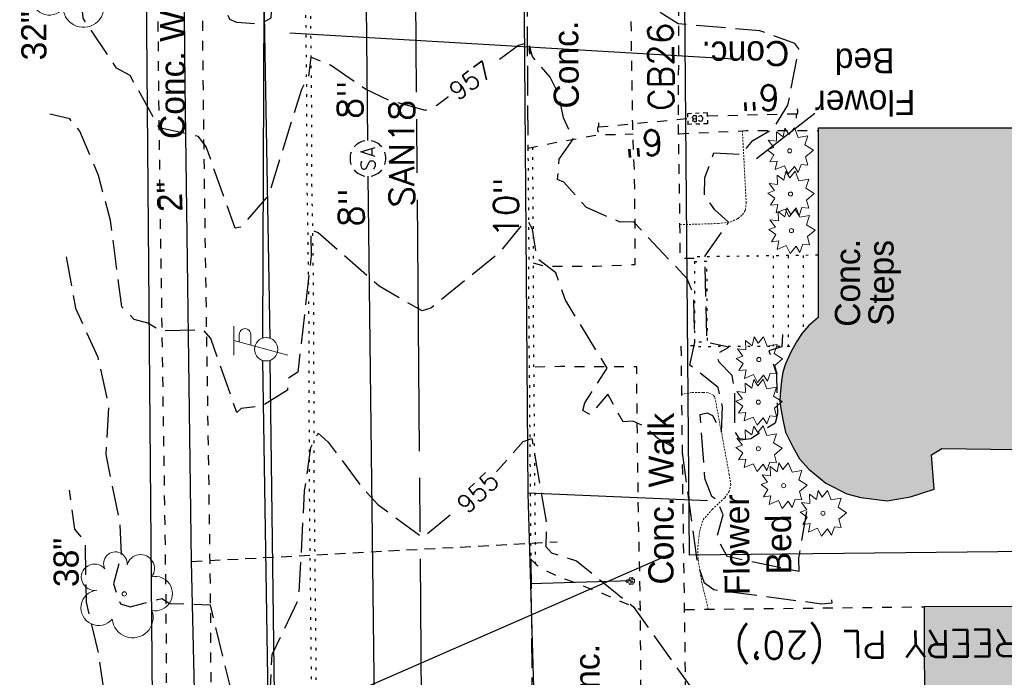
# Model space of a CAD drawing. Extents: x 2300122 to 2305194, y 360020 to 364238.
# Tile 46 of 93: x 2301758 to 2301868, y 361587 to 361660. Entities that reach past the tile are written whole.
import ezdxf
from ezdxf.enums import TextEntityAlignment as Align

# ---------------------------------------------------------------- set-up
doc = ezdxf.new("R2010")
doc.units = 0
doc.header["$LTSCALE"] = 20
doc.header["$MEASUREMENT"] = 0
doc.set_wipeout_variables(frame=1)
for name, pattern in [('2', [0.1, 0.06, -0.04]), ('CL', [2, 0.3, -0.15, 1.4, -0.15]), ('DGN Style 2', [0.017105, 0.010263, -0.006842]), ('gasex', [0]), ('OhDOT_USTN1', [0.055, 0.014, -0.041]), ('OhDOT_USTN2', [0.11, 0.069, -0.041]), ('OhDOT_USTN3', [0.22, 0.165, -0.055]), ('OhDOT_USTN5', [0.11, 0.055, -0.055]), ('ohelecex', [0]), ('ohteleex', [0]), ('rowex', [0]), ('sanex', [0]), ('waterex', [0])]:
    doc.linetypes.add(name, pattern=pattern)
for name, color, linetype in [('BD_X_Building', 231, 'Continuous'), ('DR_X_Cells', 151, 'OhDOT_USTN2'), ('DR_X_Storm_Sewer', 151, 'OhDOT_USTN5'), ('DR_X_Text', 7, 'Continuous'), ('DT_X_Contour_Major', 132, 'OhDOT_USTN3'), ('DT_X_Contour_Minor', 136, 'OhDOT_USTN3'), ('DT_X_Contour_Text', 7, 'Continuous'), ('PV_X_Curb', 120, 'OhDOT_USTN1'), ('PV_X_Driveway', 7, 'OhDOT_USTN5'), ('PV_X_EOP', 7, 'OhDOT_USTN3'), ('PV_X_Parking_Lot', 7, 'OhDOT_USTN5'), ('PV_X_Steps', 120, 'OhDOT_USTN1'), ('PV_X_Text', 7, 'Continuous'), ('PV_X_Walk', 120, 'OhDOT_USTN5'), ('RW_X_CL', 6, 'CL'), ('RW_X_Fee_RW', 6, 'rowex'), ('RW_X_Text', 7, 'Continuous'), ('UT_X_Electric_Cells', 1, 'Continuous'), ('UT_X_Gas', 2, 'gasex'), ('UT_X_Gas_Service_Line', 2, '2'), ('UT_X_Gas_Text', 7, 'Continuous'), ('UT_X_Overhead_Electric', 1, 'ohelecex'), ('UT_X_Overhead_Telecom', 30, 'ohteleex'), ('UT_X_Sanitary_Cells', 3, 'Continuous'), ('UT_X_Sanitary_Line', 3, 'sanex'), ('UT_X_Sanitary_Text', 7, 'Continuous'), ('UT_X_Water', 133, 'waterex'), ('UT_X_Water_Cells', 133, 'Continuous'), ('UT_X_Water_Text', 7, 'Continuous'), ('VG_X_Cells', 3, 'Continuous'), ('VG_X_Text', 7, 'Continuous')]:
    doc.layers.add(name, color=color, linetype=linetype)
doc.layers.add('LA', color=253, linetype='DGN Style 2', lineweight=13)
doc.styles.add('Simplex Normal (0.14)', font='Simplex.shx')
doc.styles.add('Straight Normal (0.14) Font 30', font='font30.shx', dxfattribs={"height": 0.14})
doc.styles.add('Straight-Normal', font='font30.shx', dxfattribs={"height": 0.14})

# ---------------------------------------------------------------- blocks, each defined once
blk = doc.blocks.new('smh')
at = {"linetype": 'Continuous', "flags": 128}
for points in [[(-0.33, 0.69), (-0.36, 0.71), (-0.4, 0.74), (-0.51, 0.78), (-0.65, 0.8), (-0.75, 0.8), (-0.79, 0.8), (-0.95, 0.76), (-1.09, 0.69), (-1.18, 0.59), (-1.2, 0.49), (-1.2, 0.41), (-1.18, 0.31), (-1.08, 0.22), (-0.38, -0.16), (-0.32, -0.21), (-0.29, -0.26), (-0.27, -0.33), (-0.27, -0.41), (-0.28, -0.48), (-0.29, -0.53), (-0.32, -0.6), (-0.34, -0.65), (-0.37, -0.69), (-0.41, -0.72), (-0.45, -0.75), (-0.5, -0.77), (-0.53, -0.79), (-0.65, -0.8), (-0.82, -0.8), (-0.94, -0.77), (-1.1, -0.69), (-1.2, -0.61)], [(0.21, -0.8), (0.71, 0.8), (1.2, -0.8)], [(1.08, -0.42), (0.34, -0.42)]]:
    blk.add_lwpolyline(points, dxfattribs=at)
at = {"linetype": 'Continuous'}
for start, end in [(130.0806, 170.0721), (70.0577, 110.1061), (10.0169, 50.0392), (190.0169, 230.0392), (310.0114, 350.0264), (250.0577, 290.0473)]:
    blk.add_arc((0, 0), 2, start, end, dxfattribs=at)
blk = doc.blocks.new('ODOT SANITARY MANHOLE')
blk.add_blockref('smh', (0, 0))
blk = doc.blocks.new('GCB-X')
at = {"layer": 'DR_X_Cells', "color": 121, "linetype": 'Continuous'}
for p, q in [((-0.0625, 0.0375), (-0.0375, 0.0375)), ((-0.0625, 0.0125), (-0.0625, 0.0375)), ((-0.0125, 0.0375), (0.0125, 0.0375)), ((0.0227, 0.0195), (0.0067, 0.0195)), ((0.0067, 0.0195), (0.0067, -0.0205)), ((0.0067, 0.0013), (0.0243, 0.0013)), ((0.0375, 0.0375), (0.0625, 0.0375)), ((0.0625, 0.0125), (0.0625, 0.0375)), ((-0.0625, -0.0375), (-0.0625, -0.0125)), ((-0.0625, -0.0375), (-0.0375, -0.0375)), ((-0.0125, -0.0375), (0.0125, -0.0375)), ((0.0067, -0.0205), (0.0243, -0.0205)), ((0.0375, -0.0375), (0.0625, -0.0375)), ((0.0625, -0.0375), (0.0625, -0.0125))]:
    blk.add_line(p, q, dxfattribs=at)
at = {"layer": 'DR_X_Cells', "color": 121, "linetype": 'Continuous', "extrusion": (0, 0, -1)}
for centre, radius, start, end in [((-0.014, 0), 0.0458, 344.81071, 15.18929), ((0.0184, 0.0074), 0.0127, 21.56032, 158.43968), ((-0.0198, 0.0101), 0.00986, 106.99872, 243.17932), ((-0.0199, -0.0096), 0.0117, 112.0547, 247.9453)]:
    blk.add_arc(centre, radius, start, end, dxfattribs=at)
at = {"layer": 'DR_X_Cells', "color": 121, "linetype": 'Continuous'}
blk.add_arc((-0.0184, -0.0073), 0.0127, 201.56032, 338.43968, dxfattribs=at)
blk = doc.blocks.new('ODOT STORM CATCH BASIN SQUARE')
blk.add_blockref('GCB-X', (0, 0))
blk = doc.blocks.new('CONTINUE')
at = {"flags": 128}
blk.add_lwpolyline([(-0.02, -0.58, -0.273937), (0, 0, 0.273937), (0.02, 0.58)], format="xyb", dxfattribs=at)
blk = doc.blocks.new('TREE')
at = {"layer": 'VG_X_Cells', "color": 3, "linetype": 'Continuous', "lineweight": 0}
blk.add_circle((0, 0), 0.012, dxfattribs=at)
for centre, radius, start, end in [((-0.0492, 0.1684), 0.0658, 354.0047, 205.9741), ((-0.1655, 0.0932), 0.0735, 39.0625, 279.5412), ((0.0913, 0.1415), 0.0776, 323.83, 165.0376), ((0.173, 0.0018), 0.0957, 259.1453, 101.4596), ((-0.1427, -0.0774), 0.0987, 96.1722, 320.5737), ((0.0473, -0.1303), 0.1142, 184.9476, 19.4572)]:
    blk.add_arc(centre, radius, start, end, dxfattribs=at)
blk = doc.blocks.new('SHRUB')
at = {"layer": 'VG_X_Cells', "color": 3, "linetype": 'Continuous', "lineweight": 0, "flags": 128}
blk.add_lwpolyline([(-0.0042, 0.0905), (0.026, 0.1273), (0.0467, 0.0746), (0.1013, 0.0836), (0.0844, 0.033), (0.1317, 0.0032), (0.0888, -0.0335), (0.1013, -0.0792), (0.0637, -0.0757), (0.0474, -0.1214), (0.026, -0.0868), (-0.0079, -0.1277), (-0.0293, -0.0833), (-0.0803, -0.1048), (-0.0707, -0.0578), (-0.1113, -0.0619), (-0.0877, -0.0224), (-0.1261, 0.006), (-0.0892, 0.0192), (-0.1195, 0.0593), (-0.0729, 0.0538), (-0.0744, 0.1057), (-0.0367, 0.0773), (-0.0264, 0.1266), (-0.0042, 0.0905)], dxfattribs=at)
at = {"layer": 'VG_X_Cells', "color": 3, "linetype": 'Continuous', "lineweight": 0}
blk.add_circle((0, 0), 0.0115, dxfattribs=at)
blk = doc.blocks.new('WSS')
at = {"layer": 'Defpoints', "color": 133, "linetype": 'Continuous', "lineweight": 30}
blk.add_point((0, 0), dxfattribs=at)
at = {"layer": 'UT_X_Water_Cells', "color": 133, "linetype": 'Continuous', "lineweight": 0}
for p, q in [((0.032, 0.106), (-0.032, 0.106)), ((0, 0.074), (0, 0.138)), ((0.02, 0.008), (0.055, -0.01))]:
    blk.add_line(p, q, dxfattribs=at)
at = {"layer": 'UT_X_Water_Cells', "color": 133, "linetype": 'Continuous', "lineweight": 0, "flags": 128}
for points in [[(-0.059, 0.045), (-0.074, 0.03), (-0.074, -0.03), (-0.059, -0.045)], [(-0.055, 0.035), (-0.041, -0.041), (-0.027, 0.035), (-0.013, -0.041), (0.001, 0.035)], [(0.045, 0.059), (0.03, 0.074), (-0.03, 0.074), (-0.045, 0.059)], [(0.059, -0.045), (0.074, -0.03), (0.074, 0.03), (0.059, 0.045)], [(-0.045, -0.059), (-0.03, -0.074), (0.03, -0.074), (0.045, -0.059)]]:
    blk.add_lwpolyline(points, dxfattribs=at)
at = {"layer": 'UT_X_Water_Cells', "color": 133, "linetype": 'Continuous', "lineweight": 0, "extrusion": (0, 0, -1)}
for centre, radius, start, end in [((-0.028, 0.02), 0.0135, 303.6324, 53.7413), ((-0.039, -0.005), 0.04, 61.3463, 118.6537), ((-0.037, -0.009), 0.0316, 235.6037, 316.3305), ((-0.044, -0.022), 0.017, 132.0642, 228.5117)]:
    blk.add_arc(centre, radius, start, end, dxfattribs=at)
blk = doc.blocks.new('ODOT Elec Tele Pole')
at = {"layer": 'UT_X_Electric_Cells', "linetype": 'Continuous', "lineweight": 13}
for p, q in [((0.0482, 0.18), (-0.0321, -0.12)), ((0.1282, 0.18), (-0.0318, 0.18)), ((0.0402, 0.15), (0.0827, 0.15)), ((0.0231, 0.0862), (0.0827, 0.0862))]:
    blk.add_line(p, q, dxfattribs=at)
at = {"layer": 'UT_X_Electric_Cells', "linetype": 'Continuous', "lineweight": 0}
blk.add_circle((0, 0), 0.065, dxfattribs=at)
at = {"layer": 'UT_X_Electric_Cells', "linetype": 'Continuous', "lineweight": 13, "extrusion": (0, 0, -1)}
blk.add_arc((-0.0833, 0.1181), 0.0319, 88.8767, 271.1233, dxfattribs=at)

msp = doc.modelspace()

# ---------------------------------------------------------------- hatches: boundary and pattern name
at = {"layer": 'BD_X_Building'}
h = msp.add_hatch(color=253, dxfattribs=at)
h.dxf.hatch_style = 1
h.paths.add_polyline_path([(2301869.24, 361612.15), (2301869.28, 361594.65), (2301859.04, 361594.62), (2301859.11, 361566.63), (2301867.22, 361566.65), (2301867.28, 361541.3), (2301948.77, 361541.51), (2301948.34, 361595.95), (2301886.63, 361596.11), (2301886.48, 361611.25), (2301902.8, 361611.39), (2301902.8, 361614.36), (2301919.27, 361614.51), (2301919.71, 361632.9), (2301925.64, 361632.76), (2301925.41, 361647.95), (2301847.23, 361647.95), (2301847.23, 361627.29), (2301847.23, 361626.86), (2301846.2, 361625.97), (2301845.46, 361625.11), (2301844.8, 361624.15), (2301844.17, 361623), (2301843.57, 361621.69), (2301843.3, 361620.77), (2301843.13, 361619.8), (2301843.07, 361619.04), (2301843.01, 361618.32), (2301843, 361618.24), (2301842.95, 361617.56), (2301843.07, 361616.69), (2301843.31, 361615.32), (2301843.6, 361614.1), (2301844.39, 361612.44), (2301845.16, 361611.1), (2301846.2, 361609.95), (2301848.08, 361608.39), (2301850.44, 361607.22), (2301851.98, 361606.79), (2301854.93, 361606.45), (2301857.51, 361606.88), (2301860.15, 361607.75), (2301859.88, 361611.57), (2301861.03, 361612.28)])

# ---------------------------------------------------------------- linework, layer by layer
at = {"layer": 'BD_X_Building', "flags": 128}
for points in [[(2301925.41, 361647.95), (2301847.23, 361647.95), (2301847.23, 361627.29), (2301847.23, 361626.86), (2301846.2, 361625.97), (2301845.46, 361625.11), (2301844.8, 361624.15), (2301844.17, 361623), (2301843.57, 361621.69), (2301843.3, 361620.77), (2301843.13, 361619.8), (2301843.07, 361619.04), (2301843.01, 361618.32), (2301843, 361618.24), (2301842.95, 361617.56), (2301843.07, 361616.69), (2301843.31, 361615.32), (2301843.6, 361614.1), (2301844.39, 361612.44), (2301845.16, 361611.1), (2301846.2, 361609.95), (2301848.08, 361608.39), (2301850.44, 361607.22), (2301851.98, 361606.79), (2301854.93, 361606.45), (2301857.51, 361606.88), (2301860.15, 361607.75), (2301859.88, 361611.57), (2301861.03, 361612.28), (2301869.24, 361612.15)], [(2301869.28, 361594.65), (2301859.04, 361594.62), (2301859.11, 361566.63)]]:
    msp.add_lwpolyline(points, dxfattribs=at)
at = {"layer": 'DR_X_Storm_Sewer', "flags": 128}
for points in [[(2301822.72, 361648.1), (2301832.68, 361649.05)], [(2301844.86, 361649.54), (2301834.86, 361649.3)]]:
    msp.add_lwpolyline(points, dxfattribs=at)
at = {"layer": 'DT_X_Contour_Major', "elevation": 955, "flags": 128}
msp.add_lwpolyline([(2301763.4, 361633.63), (2301764.44, 361627.9), (2301766.91, 361622.45), (2301768.13, 361616.91), (2301767.8, 361611.58), (2301769.37, 361603.97), (2301769.52, 361600.26), (2301768.65, 361597.2), (2301769.43, 361594.95), (2301770.52, 361594.62), (2301774.04, 361595.56), (2301774.95, 361594.99), (2301779.43, 361594.84), (2301781.85, 361584.91), (2301781.92, 361582.34), (2301782.74, 361581.41), (2301784.88, 361580.3), (2301785.97, 361582.31), (2301786.36, 361589.31), (2301789.34, 361595.54), (2301789.98, 361607.55), (2301790.66, 361612.36), (2301791.48, 361613.96), (2301792.61, 361612.97), (2301796.46, 361607.81), (2301798.15, 361606.02), (2301803.13, 361602.35), (2301809.24, 361607.31), (2301814.35, 361613.04), (2301815.3, 361613.37), (2301816.92, 361604.13), (2301816.87, 361601.35), (2301817.51, 361600.65), (2301820.3, 361599.75), (2301826.6, 361594.64), (2301836.25, 361581.19), (2301838.87, 361575.07), (2301839.64, 361574.16), (2301839.76, 361572.66), (2301845.56, 361562.93), (2301846.46, 361558.26), (2301849.47, 361551.22)], dxfattribs=at)
at = {"layer": 'DT_X_Contour_Minor', "flags": 128}
for points, elevation in [([(2301843.27, 361624.98), (2301843.17, 361623.59), (2301841.74, 361623.14), (2301842.6, 361620.58), (2301842.68, 361616.11), (2301842.43, 361615.1), (2301839.72, 361613.34), (2301838.57, 361613.21), (2301837.92, 361614.16), (2301837.95, 361618.4), (2301837.66, 361620.4), (2301836.2, 361621.9), (2301835.85, 361622.76), (2301837.28, 361623.55), (2301834.82, 361624.09), (2301834.62, 361633.73), (2301837.24, 361637.48), (2301835.71, 361638.87), (2301834.55, 361640.46), (2301834.6, 361642.47), (2301835.59, 361645.22), (2301838.69, 361645.06), (2301839.93, 361646.59), (2301842.29, 361647.98), (2301843.86, 361650.54), (2301845.09, 361656.81), (2301844.63, 361657.41), (2301840.72, 361658.82), (2301831.62, 361659.59), (2301826.26, 361662.99), (2301825.81, 361661.81), (2301825.17, 361661.75), (2301823.14, 361662.75), (2301821.48, 361662.88), (2301817.7, 361663.97), (2301816.93, 361664.84), (2301816.33, 361666.71), (2301814.65, 361676.38), (2301806.88, 361671.23), (2301803.67, 361669.57), (2301800.09, 361670.14), (2301798.1, 361670.78), (2301790.65, 361675.09), (2301786.27, 361661.81), (2301786.2, 361660.23), (2301785.05, 361659.54), (2301782.41, 361659.73), (2301781.63, 361660.06), (2301778.9, 361667.64), (2301777.96, 361668.65), (2301773.7, 361669.7), (2301772.08, 361672.83), (2301771.42, 361675.16), (2301771.11, 361679.24), (2301766.72, 361702.06), (2301765.82, 361708.5), (2301762.67, 361719.96), (2301762.68, 361724.3), (2301761.12, 361729.65)], 958), ([(2301845.93, 361605.25), (2301845.03, 361599.99), (2301845.07, 361598.56), (2301837.08, 361600.22), (2301835.94, 361602.38), (2301836.63, 361604.87), (2301835.98, 361606.49), (2301835.36, 361606.92), (2301834.6, 361608.91), (2301834.08, 361616.05), (2301834.87, 361616.25), (2301835.46, 361615.96), (2301836.44, 361614.1), (2301836.57, 361616.92), (2301836.08, 361619.07), (2301832.94, 361621.54), (2301833.47, 361624.1), (2301833.36, 361629.4), (2301832.61, 361631.19), (2301826.65, 361637.53), (2301825.16, 361637.5), (2301821.41, 361639.11), (2301818.86, 361641.96), (2301818.17, 361642.25), (2301818.36, 361644.52), (2301819.9, 361646.73), (2301818.84, 361649.12), (2301818.28, 361651.81), (2301817.34, 361653.66), (2301815.37, 361655.94), (2301815.06, 361657.14), (2301815.09, 361656.2), (2301814.92, 361657.47), (2301813.82, 361657.19), (2301804.7, 361650.49), (2301803.44, 361649.95), (2301799.38, 361651.05), (2301796.77, 361652.31), (2301792.87, 361654.98), (2301790.67, 361655.88), (2301790.42, 361653.72), (2301789.61, 361652.26), (2301785.96, 361640.52), (2301782.83, 361636.93), (2301782.25, 361636.81), (2301779, 361645.88), (2301778.14, 361647.03), (2301773.77, 361648.01), (2301770.51, 361653.84), (2301769.01, 361654.66), (2301765.27, 361660.23), (2301764.76, 361665.77), (2301765.97, 361668.33), (2301766.44, 361672.44), (2301766.45, 361678.3), (2301766.02, 361683.27), (2301763.29, 361699.82)], 957), ([(2301848.72, 361595.41), (2301848.74, 361595.04), (2301847.62, 361594.93), (2301835.59, 361596.5), (2301834.57, 361597.24), (2301833.78, 361599.45), (2301832.11, 361611.81), (2301829.35, 361613.38), (2301827.73, 361614.81), (2301826.58, 361615.3), (2301825.48, 361615.24), (2301823.77, 361618.32), (2301821.83, 361616.02), (2301820.98, 361616.51), (2301821.21, 361617.36), (2301823.71, 361621.23), (2301819.03, 361628.86), (2301817.97, 361631.83), (2301815.89, 361633.45), (2301815.4, 361636.72), (2301814.94, 361637.5), (2301814.39, 361637.43), (2301811.53, 361633.94), (2301804.04, 361627.89), (2301803.07, 361627.59), (2301798.29, 361630.35), (2301791.49, 361636.3), (2301790.64, 361636.63), (2301790.72, 361633.78), (2301789.21, 361620.78), (2301788.11, 361620.06), (2301788.07, 361618.75), (2301785.24, 361616.99), (2301782.91, 361616.74), (2301782.41, 361616.29), (2301779.52, 361624.52), (2301778.72, 361625.48), (2301773.93, 361625.38), (2301772.48, 361626.25), (2301770.96, 361626.66), (2301769.59, 361628.05), (2301768.34, 361637.69), (2301766.99, 361642.7), (2301764.93, 361647.64), (2301763.79, 361648.99), (2301761.56, 361649.52)], 956), ([(2301849.87, 361521.88), (2301846.4, 361529.16), (2301843.33, 361536.72), (2301842.51, 361543.29), (2301841.78, 361544.94), (2301840.72, 361545.97), (2301839.87, 361547.57), (2301839.41, 361547.81), (2301838.43, 361544.27), (2301837.69, 361544.41), (2301836.14, 361545.91), (2301832.82, 361558.97), (2301831.32, 361559.93), (2301828.28, 361561.15), (2301827.55, 361561), (2301827.1, 361558.14), (2301827, 361554.69), (2301826.46, 361551.05), (2301824.44, 361548.38), (2301823.11, 361547.94), (2301821.17, 361547.88), (2301818.91, 361553.32), (2301818.72, 361556.02), (2301818.16, 361557.83), (2301817.97, 361563.29), (2301817.51, 361563.94), (2301816.99, 361567.1), (2301816.97, 361570.87), (2301820.01, 361573.9), (2301820.12, 361574.81), (2301817.12, 361579.25), (2301815.81, 361582.95), (2301815.55, 361583.03), (2301815.03, 361582.38), (2301813.5, 361581.63), (2301812.37, 361580.22), (2301810.05, 361576.1), (2301805.12, 361570.14), (2301803.65, 361568.79), (2301802.54, 361569.31), (2301792.02, 361583.22), (2301791.44, 361583.22), (2301790.87, 361581.98), (2301789.41, 361553.74), (2301788.59, 361549.15), (2301787.24, 361546.86), (2301785.49, 361544.84), (2301783, 361545.71), (2301782.17, 361546.41), (2301780.49, 361554.98), (2301780.16, 361559.74), (2301779.69, 361560.67), (2301778.73, 361561.05), (2301774.97, 361560.69), (2301773.7, 361556.33), (2301772.49, 361556.05), (2301770.84, 361560.87), (2301770.21, 361561.56), (2301770.84, 361562.47), (2301770.55, 361566.46), (2301769.92, 361567.27), (2301768.43, 361572.26), (2301767.61, 361585.2), (2301766.97, 361589.69), (2301765.66, 361595.13), (2301765.53, 361601.85), (2301764.34, 361603.28), (2301763.77, 361607.61)], 954)]:
    msp.add_lwpolyline(points, dxfattribs=dict(at, elevation=elevation))
at = {"layer": 'LA'}
for points in [[(2301831.82, 361637.21), (2301836.09, 361637.34), (2301837.46, 361637.51), (2301838.3, 361637.9), (2301838.79, 361638.32), (2301839.12, 361638.82), (2301839.21, 361639.63), (2301838.78, 361647.67)], [(2301834.98, 361594.35), (2301834.27, 361597.3), (2301833.84, 361599.93), (2301833.81, 361601.33), (2301834.01, 361603.03), (2301834.4, 361604.33), (2301835.42, 361605.48), (2301836.81, 361606.78), (2301837.28, 361607.44), (2301837.49, 361608.2), (2301837.32, 361609.35), (2301835.71, 361618.03), (2301835.55, 361618.22), (2301834.95, 361618.47), (2301834.41, 361618.52), (2301833.18, 361618.49), (2301832.03, 361618.32)]]:
    msp.add_lwpolyline(points, dxfattribs=at)
at = {"layer": 'PV_X_Curb', "flags": 128}
for points in [[(2301789.04, 361839.74), (2301789.15, 361830), (2301789.25, 361820.07), (2301789.23, 361810.07), (2301789.23, 361809.87), (2301789.31, 361799.88), (2301789.36, 361789.89), (2301789.42, 361781.34), (2301789.57, 361771.35), (2301789.71, 361761.35), (2301789.75, 361758.5), (2301789.87, 361748.51), (2301789.96, 361738.52), (2301789.98, 361735.62), (2301790.04, 361725.63), (2301790.11, 361711.73), (2301790.17, 361701.74), (2301790.27, 361691.75), (2301790.37, 361686.32), (2301790.5, 361676.32), (2301790.54, 361671.57), (2301790.61, 361661.58), (2301790.72, 361651.58), (2301790.76, 361641.59), (2301790.85, 361636.71), (2301790.96, 361628.17), (2301790.99, 361618.18), (2301791.02, 361608.19), (2301791.23, 361588.2), (2301791.37, 361568.21), (2301791.4, 361565.69), (2301791.5, 361558.36), (2301791.51, 361556.27), (2301791.54, 361555.03), (2301791.65, 361546.91), (2301791.77, 361546.27), (2301791.27, 361546.19), (2301791.15, 361546.87), (2301791.04, 361555.02), (2301791.01, 361556.26), (2301791, 361558.35), (2301790.9, 361565.68), (2301790.87, 361568.21), (2301790.73, 361588.2), (2301790.52, 361608.18), (2301790.49, 361618.18), (2301790.46, 361628.17), (2301790.35, 361636.7), (2301790.26, 361641.59), (2301790.22, 361651.58), (2301790.11, 361661.57), (2301790.04, 361671.57), (2301790, 361676.32), (2301789.87, 361686.31), (2301789.77, 361691.74), (2301789.67, 361701.74), (2301789.61, 361711.73), (2301789.54, 361725.63), (2301789.48, 361735.62), (2301789.46, 361738.51), (2301789.37, 361748.51), (2301789.25, 361758.5), (2301789.21, 361761.35), (2301789.07, 361771.34), (2301788.92, 361781.33), (2301788.86, 361789.89), (2301788.81, 361799.88), (2301788.73, 361809.87), (2301788.73, 361810.07), (2301788.75, 361820.06), (2301788.65, 361829.99), (2301788.42, 361849.98), (2301788.41, 361850.84), (2301788.34, 361860.83), (2301788.3, 361870.82), (2301788.21, 361877.11), (2301788.14, 361886.66), (2301788.09, 361891.23), (2301788.05, 361898.84), (2301787.93, 361908.5), (2301787.85, 361918.16), (2301787.85, 361922.57), (2301787.76, 361932.23), (2301787.75, 361939.17), (2301787.62, 361948.83), (2301787.44, 361968.15), (2301787.35, 361977.81), (2301787.32, 361987.47), (2301787.3, 361989.83), (2301787.24, 361999.49), (2301787.25, 362009.15), (2301787.22, 362016.34), (2301787.16, 362018.97), (2301787.16, 362019.42), (2301787.1, 362019.8), (2301786.97, 362020.11), (2301786.88, 362020.35), (2301786.71, 362020.56), (2301786.43, 362020.85), (2301785.33, 362021.77), (2301784.52, 362022.33), (2301784.05, 362022.64), (2301783.57, 362022.89), (2301783.22, 362023.03), (2301782.58, 362023.17), (2301781.25, 362023.35), (2301779.52, 362023.38), (2301778.77, 362023.4), (2301778.02, 362023.37), (2301777.26, 362023.34), (2301776.5, 362023.28), (2301776.15, 362023.28)], [(2301814.87, 361645.72), (2301814.97, 361633.49), (2301814.94, 361631.94), (2301814.96, 361626.48), (2301815.01, 361621.53), (2301815.19, 361600.13), (2301815.2, 361599.94)], [(2301815.37, 361645.83), (2301815.47, 361633.48), (2301815.44, 361631.94), (2301815.46, 361626.49), (2301815.51, 361621.53), (2301815.69, 361600.13), (2301815.7, 361599.42)]]:
    msp.add_lwpolyline(points, dxfattribs=at)
at = {"layer": 'PV_X_Driveway', "flags": 128}
for points in [[(2301831.72, 361647.35), (2301839.25, 361647.69), (2301847.23, 361647.72)], [(2301814.87, 361645.72), (2301818.08, 361646.41), (2301822.67, 361647.22), (2301825.44, 361647.29), (2301826.59, 361647.32)], [(2301815.2, 361599.94), (2301815.78, 361599.35), (2301816.46, 361598.87), (2301818.29, 361597.98), (2301819.79, 361597.45), (2301823.23, 361596.1), (2301826.64, 361594.63), (2301827.42, 361594.31)]]:
    msp.add_lwpolyline(points, dxfattribs=at)
at = {"layer": 'PV_X_EOP', "flags": 128}
for points in [[(2301814.77, 361663.7), (2301814.78, 361662.63), (2301814.77, 361661.39), (2301814.87, 361646.12), (2301814.87, 361645.72)], [(2301815.2, 361599.94), (2301815.45, 361573.4), (2301815.49, 361572.02), (2301815.49, 361571.97)]]:
    msp.add_lwpolyline(points, dxfattribs=at)
at = {"layer": 'PV_X_Parking_Lot', "flags": 128}
msp.add_lwpolyline([(2301832.36, 361594.32), (2301842.35, 361594.43), (2301859.04, 361594.62)], dxfattribs=at)
at = {"layer": 'PV_X_Steps', "flags": 128}
for points in [[(2301847.23, 361633.81), (2301834.61, 361633.63), (2301833.76, 361633.61), (2301833.42, 361633.61), (2301833.41, 361633.61), (2301833.43, 361633.12), (2301833.46, 361624.12), (2301833.47, 361623.64), (2301833.48, 361623.64), (2301833.8, 361623.64), (2301834.51, 361623.65), (2301844.54, 361623.67)], [(2301842.23, 361633.74), (2301842.23, 361623.67)], [(2301843.89, 361633.76), (2301843.89, 361623.67)], [(2301845.56, 361633.79), (2301845.56, 361625.23)], [(2301833.43, 361633.12), (2301833.45, 361633.12), (2301834.79, 361633.13), (2301834.85, 361624.13), (2301833.51, 361624.12), (2301833.46, 361624.12)]]:
    msp.add_lwpolyline(points, dxfattribs=at)
at = {"layer": 'PV_X_Walk', "flags": 128}
for points in [[(2301780.24, 361520.25), (2301779.92, 361524.91), (2301780.07, 361525.75), (2301779.89, 361542.98), (2301779.78, 361552.98), (2301779.68, 361561.91), (2301779.63, 361571.89), (2301779.57, 361581.88), (2301779.52, 361591.88), (2301779.49, 361595.97), (2301779.35, 361605.98), (2301779.2, 361615.97), (2301779.05, 361625.96), (2301778.9, 361635.95), (2301778.76, 361645.95), (2301778.74, 361647), (2301778.64, 361656.98), (2301778.54, 361666.97), (2301778.45, 361676.96), (2301778.4, 361681.76), (2301778.32, 361691.74), (2301778.24, 361701.72), (2301778.16, 361711.71), (2301778.07, 361721.69), (2301777.99, 361731.78), (2301777.92, 361741.75), (2301777.84, 361751.73), (2301777.77, 361761.72), (2301777.69, 361771.7), (2301777.62, 361781.68), (2301777.54, 361791.67), (2301777.47, 361801.16), (2301777.42, 361811.14), (2301777.37, 361821.12), (2301777.32, 361831.11), (2301777.27, 361841.09), (2301777.25, 361846.18), (2301777.23, 361856.16), (2301777.22, 361866.14), (2301777.21, 361876.04), (2301777.17, 361886.03), (2301777.13, 361896.02), (2301777.09, 361906), (2301777.03, 361915.99), (2301776.97, 361925.97), (2301776.91, 361935.96), (2301776.86, 361945.94), (2301776.8, 361955.93), (2301776.77, 361960.96), (2301776.72, 361970.94), (2301776.67, 361980.94), (2301776.63, 361990.93), (2301776.6, 361995.77), (2301776.44, 362005.79), (2301776.27, 362015.79), (2301776.14, 362023.78), (2301771.16, 362023.62), (2301771.29, 362015.7), (2301771.45, 362005.71), (2301771.61, 361995.74), (2301771.63, 361990.91), (2301771.67, 361981.29), (2301764.39, 361981.41)], [(2301760.45, 361960.62), (2301771.1, 361960.89), (2301771.77, 361960.91), (2301771.8, 361955.9), (2301771.86, 361945.91), (2301771.91, 361935.93), (2301771.97, 361925.94), (2301772.03, 361915.96), (2301772.09, 361905.98), (2301772.13, 361896), (2301772.17, 361886.01), (2301772.21, 361876.04), (2301772.22, 361866.13), (2301772.23, 361856.15), (2301772.25, 361846.16), (2301772.27, 361841.06), (2301772.32, 361831.08), (2301772.37, 361821.1), (2301772.42, 361811.11), (2301772.47, 361801.13), (2301772.54, 361791.63), (2301772.62, 361781.65), (2301772.69, 361771.67), (2301772.77, 361761.68), (2301772.85, 361751.71), (2301772.92, 361741.73), (2301773, 361731.74), (2301773.08, 361721.67), (2301773.16, 361711.68), (2301773.24, 361701.69), (2301773.32, 361691.71), (2301773.4, 361681.71), (2301773.45, 361676.91), (2301773.55, 361666.92), (2301773.64, 361656.93), (2301773.74, 361646.93), (2301773.76, 361645.87), (2301773.9, 361635.88), (2301774.05, 361625.89), (2301774.2, 361615.9), (2301774.35, 361605.91), (2301774.49, 361595.94), (2301774.52, 361591.85), (2301774.57, 361581.86), (2301774.63, 361571.86), (2301774.68, 361561.85), (2301774.78, 361552.92), (2301774.89, 361542.93), (2301775.1, 361523.19), (2301775.1, 361520.37)], [(2301815.46, 361632.96), (2301816.38, 361632.69), (2301817.51, 361632.58), (2301819.17, 361632.57), (2301822.47, 361632.6), (2301825.59, 361632.72), (2301826.81, 361632.77), (2301826.84, 361635.43), (2301826.76, 361642.72), (2301826.55, 361648.51), (2301826.41, 361658.5), (2301826.38, 361660.97), (2301826.24, 361670.96), (2301826.11, 361680.94), (2301826.07, 361683.72), (2301825.99, 361689.33), (2301825.86, 361699.31), (2301825.72, 361709.29), (2301825.7, 361710.77), (2301825.68, 361712.19), (2301825.69, 361722.17), (2301825.69, 361724.76), (2301826.65, 361729.73), (2301826.57, 361737.37), (2301826.48, 361745.02), (2301826.4, 361752.66), (2301826.31, 361760.31), (2301826.23, 361767.96), (2301826.14, 361775.6), (2301826.06, 361783.25), (2301825.97, 361790.89), (2301825.94, 361794.03), (2301825.04, 361798.53)], [(2301833.42, 361633.43), (2301831.86, 361633.43), (2301831.84, 361635.48), (2301831.75, 361642.77), (2301831.65, 361648.82), (2301831.7, 361658.81), (2301831.71, 361661.05), (2301831.48, 361671.04), (2301831.25, 361681.02), (2301831.06, 361689.27), (2301831.22, 361694.56), (2301831.09, 361699.81), (2301830.97, 361709.8), (2301830.96, 361710.17), (2301831.19, 361718.64), (2301831.47, 361724.79), (2301831.62, 361724.8), (2301831.58, 361726.62), (2301831.79, 361726.62), (2301831.42, 361729.48), (2301831.28, 361739.45), (2301831.15, 361749.43), (2301831.02, 361759.4), (2301830.92, 361767.12), (2301830.87, 361777.11), (2301830.82, 361787.1), (2301830.78, 361795.8), (2301830.81, 361798.68)], [(2301878.73, 361399.44), (2301868.73, 361399.36), (2301858.73, 361399.27), (2301850.56, 361399.21), (2301840.53, 361398.98), (2301834.09, 361398.84), (2301834, 361404.1), (2301834.03, 361414.1), (2301834.05, 361421.02), (2301833.99, 361431.04), (2301833.92, 361441.04), (2301833.86, 361451.04), (2301833.83, 361456.06), (2301833.73, 361466.07), (2301833.64, 361476.07), (2301833.61, 361478.39), (2301833.49, 361488.39), (2301833.37, 361498.39), (2301833.25, 361507.8), (2301833.17, 361517.79), (2301833.1, 361527.78), (2301833.02, 361537.78), (2301832.94, 361547.78), (2301832.86, 361557.78), (2301832.78, 361568.23), (2301832.61, 361575.07), (2301832.6, 361578.42), (2301832.46, 361585.5), (2301832.32, 361595.48), (2301832.18, 361605.47), (2301832.13, 361609.46), (2301832.02, 361619.43), (2301831.97, 361623.76), (2301833.47, 361623.76)], [(2301817.62, 361399.55), (2301823.24, 361399.03), (2301829.04, 361398.84), (2301829.01, 361404.11), (2301829.03, 361414.11), (2301829.05, 361421.03), (2301828.99, 361431.01), (2301828.92, 361441.01), (2301828.86, 361451.01), (2301828.83, 361456.03), (2301828.73, 361466.02), (2301828.64, 361476.02), (2301828.62, 361478.34), (2301828.49, 361488.33), (2301828.37, 361498.33), (2301828.25, 361507.74), (2301828.17, 361517.75), (2301828.1, 361527.75), (2301828.02, 361537.74), (2301827.94, 361547.74), (2301827.86, 361557.74), (2301827.78, 361568.19), (2301827.6, 361578.34), (2301827.47, 361585.41), (2301827.42, 361594.32), (2301827.42, 361594.32), (2301827.19, 361605.4), (2301827.13, 361609.39), (2301827.02, 361619.39), (2301827, 361621.35), (2301823.11, 361621.35), (2301818.51, 361621.4), (2301815.51, 361621.32)]]:
    msp.add_lwpolyline(points, dxfattribs=at)
at = {"layer": 'RW_X_CL'}
msp.add_lwpolyline([(2301809.27, 360843.01), (2301795.81, 362440.51), (2302015.45, 363056.38)], dxfattribs=at)
at = {"layer": 'RW_X_Fee_RW', "flags": 128}
for points in [[(2301774.58, 361399.59), (2301769.35, 362019.42)], [(2301832.89, 361600.38), (2301831.37, 361780.66)], [(2301994.47, 361602.11), (2301832.89, 361600.38)]]:
    msp.add_lwpolyline(points, dxfattribs=at)
at = {"layer": 'UT_X_Gas', "flags": 128}
msp.add_lwpolyline([(2301786.46, 360800.71), (2301783.63, 361136.44), (2301784.02, 361143.61), (2301784.48, 361163.63), (2301784.75, 361199.89), (2301783.93, 361340.84), (2301782.25, 361414.15), (2301781.91, 361479.56), (2301779.96, 361510.8), (2301778.46, 361553.41), (2301777.37, 361599.67), (2301776.66, 361652.8), (2301775.71, 361756.61), (2301773.99, 361889.38), (2301774.09, 361989.44), (2301773.4, 362075.74), (2301772.37, 362166.93), (2301773.24, 362216.32), (2301771.88, 362265.5), (2301781.28, 362265.58), (2301779.78, 362443.22), (2301826.67, 362574.68)], dxfattribs=at)
at = {"layer": 'UT_X_Gas_Service_Line', "flags": 128}
msp.add_lwpolyline([(2301777.37, 361599.67), (2301818.14, 361601.87)], dxfattribs=at)
at = {"layer": 'UT_X_Overhead_Electric', "flags": 128}
for points in [[(2301786.15, 361624.53), (2301784.97, 361690.41)], [(2301785.94, 361582.03), (2301785.3, 361622.08)]]:
    msp.add_lwpolyline(points, dxfattribs=at)
at = {"layer": 'UT_X_Overhead_Telecom', "flags": 128}
for points in [[(2301785.32, 361624.56), (2301785.56, 361690.36)], [(2301786.65, 361582), (2301786.12, 361622.09)]]:
    msp.add_lwpolyline(points, dxfattribs=at)
at = {"layer": 'UT_X_Overhead_Telecom', "linetype": 'Continuous', "flags": 128}
for points in [[(2301838.45, 361655.61), (2301788.34, 361658.54)], [(2301787.29, 361581.52), (2301830.88, 361600.55)]]:
    msp.add_lwpolyline(points, dxfattribs=at)
at = {"layer": 'UT_X_Sanitary_Line', "flags": 128}
for points in [[(2301797.02, 361646.6), (2301793.15, 362038.06)], [(2301800.29, 361373.29), (2301797.06, 361642.6)]]:
    msp.add_lwpolyline(points, dxfattribs=at)
at = {"layer": 'UT_X_Water'}
for points in [[(2301822.33, 361352.17), (2301814.9, 361607.27), (2301814.12, 361708.71), (2301812.25, 361841.29), (2301812.28, 361843.15), (2301811.87, 361956.26), (2301810.85, 362072.87), (2301812.89, 362166.3), (2301809.1, 362352.78), (2301811.59, 362418.91), (2301821.03, 362465.59), (2301853.18, 362560.74)], [(2301834.91, 361606.44), (2301814.9, 361607.27)], [(2301826.39, 361597.5), (2301815.19, 361597.18)]]:
    msp.add_lwpolyline(points, dxfattribs=at)
at = {"layer": 'VG_X_Text'}
msp.add_lwpolyline([(2301840.35, 361644.57), (2301846.85, 361649.65)], dxfattribs=at)

# ---------------------------------------------------------------- block references
at = {"layer": 'DR_X_Cells', "xscale": 17.5, "yscale": 16, "zscale": 20, "rotation": 182.2488158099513}
msp.add_blockref('ODOT STORM CATCH BASIN SQUARE', (2301833.78, 361649.02), dxfattribs=at)
at = {"layer": 'DR_X_Storm_Sewer'}
for p, rotation in [((2301844.86, 361649.54), 181.3468847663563), ((2301822.72, 361648.1), 5.452549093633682)]:
    msp.add_blockref('CONTINUE', p, dxfattribs=dict(at, rotation=rotation))
at = {"layer": 'UT_X_Electric_Cells', "xscale": 20.00000000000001, "yscale": 20.00000000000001, "zscale": 20.00000000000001, "rotation": 90}
msp.add_blockref('ODOT Elec Tele Pole', (2301785.69, 361623.32), dxfattribs=at)
at = {"layer": 'UT_X_Sanitary_Cells', "rotation": 90.00000000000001}
msp.add_blockref('ODOT SANITARY MANHOLE', (2301797.04, 361644.6), dxfattribs=at)
at = {"layer": 'UT_X_Water_Cells', "xscale": 5, "yscale": 5, "zscale": 5, "rotation": 91.63576496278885}
msp.add_blockref('WSS', (2301826.39, 361597.5), dxfattribs=at)
at = {"layer": 'VG_X_Cells', "xscale": 20, "yscale": 20, "zscale": 20}
for name, p in [('TREE', (2301764.37, 361664.09)), ('SHRUB', (2301844.06, 361645.44)), ('SHRUB', (2301844.15, 361640.62)), ('SHRUB', (2301844.25, 361636.55)), ('SHRUB', (2301840.62, 361622.18)), ('SHRUB', (2301840.57, 361617.43)), ('SHRUB', (2301840.57, 361612.24)), ('SHRUB', (2301843.38, 361608.13)), ('SHRUB', (2301847.76, 361605.05)), ('TREE', (2301769.86, 361596.06))]:
    msp.add_blockref(name, p, dxfattribs=at)

# ---------------------------------------------------------------- texts
at = {"layer": 'DR_X_Text', "char_height": 2.8, "attachment_point": 5, "style": 'Simplex Normal (0.14)'}
for s, insert, rotation in [('CB26', (2301829.69, 361654.81), 90.4829), ('6"', (2301840.81, 361651.35), 181.3469), ('6"', (2301827.82, 361646.26), 185.4525)]:
    msp.add_mtext(s, dxfattribs=dict(at, insert=insert, rotation=rotation))
at = {"layer": 'PV_X_Text', "char_height": 2.8, "attachment_point": 5, "style": 'Straight-Normal'}
for s, insert, rotation in [('Conc. Walk', (2301775.26, 361656.33), 89.8547), ('Conc.', (2301819.13, 361655.04), 90.508), ('Conc.', (2301839.12, 361656.27), 180.508), ('Conc.', (2301821.5, 361585.58), 90.508)]:
    msp.add_mtext(s, dxfattribs=dict(at, insert=insert, rotation=rotation))
at = {"layer": 'PV_X_Text', "insert": (2301852.79, 361630.72), "char_height": 2.8, "width": 26.6038, "attachment_point": 5, "rotation": 90, "line_spacing_factor": 0.8, "style": 'Straight-Normal'}
msp.add_mtext('Conc.\\PSteps', dxfattribs=at)
at = {"layer": 'PV_X_Text', "insert": (2301829.74, 361606.67), "char_height": 2.8, "width": 23.4667, "attachment_point": 5, "rotation": 89.8547, "style": 'Straight-Normal'}
msp.add_mtext('Conc. Walk', dxfattribs=at)
at = {"layer": 'RW_X_Text', "style": 'Simplex Normal (0.14)'}
msp.add_text("MC CREERY PL (20')", height=3, rotation=180.6213, dxfattribs=at).set_placement((2301859, 361590.5), align=Align.MIDDLE_CENTER)
at = {"layer": 'UT_X_Gas_Text', "style": 'Straight Normal (0.14) Font 30'}
msp.add_text('2"', height=2.8, rotation=92.0041, dxfattribs=at).set_placement((2301774.92, 361640.34), align=Align.MIDDLE_CENTER)
at = {"layer": 'UT_X_Sanitary_Text', "char_height": 2.8, "attachment_point": 5, "style": 'Simplex Normal (0.14)'}
for s, insert, rotation in [('8"', (2301795.02, 361651.14), 90.5655), ('SAN18', (2301800.8, 361645.14), 90), ('8"', (2301795.15, 361639.12), 90.6863)]:
    msp.add_mtext(s, dxfattribs=dict(at, insert=insert, rotation=rotation))
at = {"layer": 'UT_X_Water_Text', "insert": (2301812.44, 361639.13), "char_height": 2.8, "attachment_point": 5, "rotation": 90.4367, "style": 'Simplex Normal (0.14)'}
msp.add_mtext('10"', dxfattribs=at)
at = {"layer": 'VG_X_Text', "style": 'Straight Normal (0.14) Font 30'}
for s, p in [('32"', (2301759.78, 361658.26)), ('38"', (2301763.38, 361599.57))]:
    msp.add_text(s, height=2.8, rotation=90.4829, dxfattribs=at).set_placement(p, align=Align.MIDDLE_CENTER)
at = {"layer": 'VG_X_Text', "char_height": 2.8, "width": 22.7483, "attachment_point": 5, "style": 'Straight-Normal'}
for insert, rotation in [((2301852.43, 361653.14), 180.4829), ((2301840.51, 361601.55), 90.4829)]:
    msp.add_mtext('Flower\\PBed', dxfattribs=dict(at, insert=insert, rotation=rotation))

# ---------------------------------------------------------------- next in the draw order: wipeouts: each hides what was drawn before it
for points in [[(2301806.77, 361650.46), (2301811.72, 361654.1), (2301810.24, 361656.11), (2301805.29, 361652.47)], [(2301807.94, 361604.34), (2301812.38, 361608.59), (2301810.65, 361610.4), (2301806.21, 361606.15)]]:
    msp.add_wipeout(points).dxf.layer = 'DT_X_Contour_Text'

# ---------------------------------------------------------------- next in the draw order: texts
at = {"layer": 'DT_X_Contour_Text', "style": 'Simplex Normal (0.14)'}
for s, rotation, p in [('957', 36.3128, (2301808.5, 361653.28)), ('955', 43.7669, (2301809.29, 361607.37))]:
    msp.add_text(s, height=2, rotation=rotation, dxfattribs=at).set_placement(p, align=Align.MIDDLE_CENTER)

doc.saveas('drawing.dxf')
